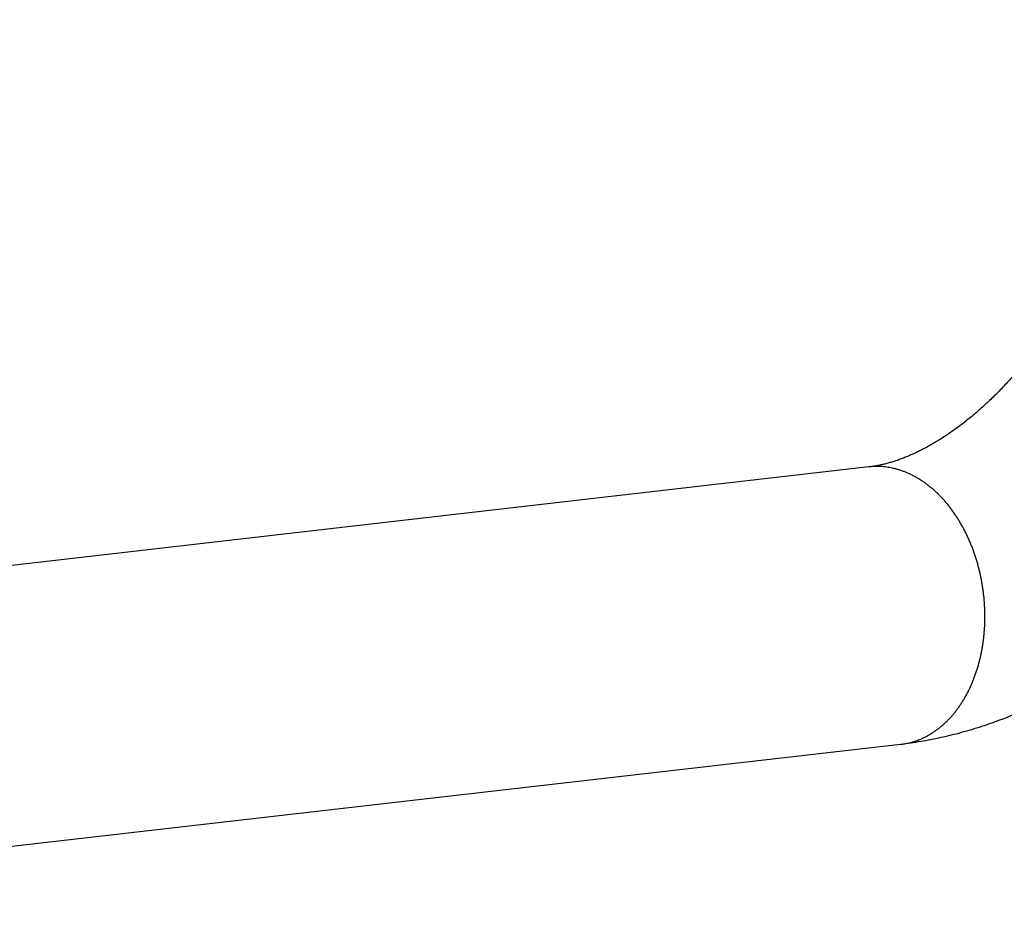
# Model space of a CAD drawing. Header units: millimetres. Extents: x 160 to 318, y 73 to 291.
# Tile 19 of 129: x 175 to 184, y 91 to 99. Entities that reach past the tile are written whole.
import ezdxf

# ---------------------------------------------------------------- set-up
doc = ezdxf.new("R2010")
doc.units = ezdxf.units.MM
doc.header["$LTSCALE"] = 30.734
doc.layers.get('0').update_dxf_attribs({"linetype": 'CONTINUOUS'})

msp = doc.modelspace()

# ---------------------------------------------------------------- linework, layer by layer
at = {"color": 7, "linetype": 'Continuous'}
for p, q in [((182.827, 94.9079), (169.0529, 93.3259)), ((183.1236, 92.3248), (169.3495, 90.7429))]:
    msp.add_line(p, q, dxfattribs=at)
for points, knots in [([(185.4098, 99.0718), (185.4098, 99.0489), (185.4095, 99.0028), (185.4078, 98.9333), (185.405, 98.8631), (185.4011, 98.7923), (185.3961, 98.721), (185.39, 98.6491), (185.3827, 98.5766), (185.3742, 98.5038), (185.3646, 98.4305), (185.3538, 98.3569), (185.3419, 98.2829), (185.3288, 98.2087), (185.3146, 98.1343), (185.2992, 98.0598), (185.2827, 97.9851), (185.265, 97.9104), (185.2462, 97.8357), (185.2263, 97.7611), (185.2053, 97.6866), (185.1832, 97.6122), (185.16, 97.5381), (185.1357, 97.4642), (185.1103, 97.3907), (185.0839, 97.3175), (185.0565, 97.2447), (185.0281, 97.1724), (184.9988, 97.1006), (184.9684, 97.0294), (184.9371, 96.9589), (184.905, 96.889), (184.8719, 96.8197), (184.838, 96.7513), (184.8032, 96.6837), (184.7677, 96.6169), (184.7314, 96.551), (184.6943, 96.486), (184.6565, 96.422), (184.6181, 96.3591), (184.579, 96.2971), (184.5393, 96.2363), (184.4991, 96.1766), (184.4583, 96.118), (184.417, 96.0607), (184.3752, 96.0045), (184.333, 95.9496), (184.2905, 95.896), (184.2475, 95.8437), (184.2043, 95.7927), (184.1608, 95.7431), (184.117, 95.6948), (184.0731, 95.648), (184.029, 95.6025), (183.9848, 95.5585), (183.9405, 95.5159), (183.8962, 95.4747), (183.8518, 95.4351), (183.8075, 95.3968), (183.7633, 95.3601), (183.7191, 95.3248), (183.6751, 95.2909), (183.6313, 95.2586), (183.5877, 95.2277), (183.5443, 95.1983), (183.5013, 95.1704), (183.4585, 95.1439), (183.416, 95.1188), (183.3739, 95.0952), (183.3321, 95.073), (183.2908, 95.0522), (183.2498, 95.0328), (183.2093, 95.0148), (183.1692, 94.9982), (183.1296, 94.9829), (183.0904, 94.9689), (183.0517, 94.9563), (183.0134, 94.945), (182.9755, 94.935), (182.938, 94.9262), (182.9008, 94.9187), (182.8638, 94.9125), (182.8392, 94.9093), (182.827, 94.9079)], [0, 0, 0, 0, 0.068767, 0.138298, 0.208575, 0.279407, 0.350936, 0.423157, 0.495903, 0.569266, 0.643226, 0.717625, 0.792523, 0.867904, 0.943641, 1.019764, 1.096254, 1.173008, 1.25003, 1.327297, 1.404732, 1.482318, 1.560024, 1.637798, 1.715605, 1.793406, 1.871173, 1.948855, 2.026407, 2.103819, 2.181033, 2.257991, 2.334707, 2.411112, 2.487141, 2.562823, 2.638089, 2.712861, 2.787185, 2.860993, 2.934197, 3.00685, 3.078899, 3.150239, 3.220932, 3.290939, 3.360142, 3.428605, 3.496312, 3.563132, 3.629124, 3.694303, 3.758522, 3.821835, 3.884288, 3.945724, 4.006185, 4.065752, 4.124259, 4.181739, 4.238299, 4.293776, 4.34819, 4.40167, 4.45406, 4.505377, 4.555754, 4.605056, 4.653299, 4.700608, 4.746882, 4.792146, 4.8365, 4.879884, 4.922333, 4.963907, 5.00461, 5.044509, 5.083673, 5.122189, 5.160131, 5.197562, 5.234541, 5.234541, 5.234541, 5.234541]), ([(188.0098, 99.0718), (188.0098, 99.0318), (188.0091, 98.9518), (188.006, 98.8315), (188.0008, 98.7109), (187.9936, 98.59), (187.9844, 98.4689), (187.9731, 98.3477), (187.9598, 98.2265), (187.9445, 98.1052), (187.9272, 97.984), (187.9079, 97.8628), (187.8867, 97.7418), (187.8636, 97.621), (187.8385, 97.5004), (187.8115, 97.38), (187.7827, 97.26), (187.7519, 97.1403), (187.7193, 97.0211), (187.6849, 96.9023), (187.6486, 96.784), (187.6105, 96.6663), (187.5706, 96.5491), (187.5289, 96.4326), (187.4855, 96.3168), (187.4402, 96.2016), (187.3933, 96.0873), (187.3447, 95.9738), (187.2943, 95.8611), (187.2422, 95.7493), (187.1885, 95.6384), (187.1332, 95.5286), (187.0762, 95.4198), (187.0176, 95.3121), (186.9574, 95.2055), (186.8956, 95.1), (186.8322, 94.9958), (186.7673, 94.8929), (186.701, 94.7912), (186.6331, 94.6909), (186.5637, 94.5921), (186.4929, 94.4947), (186.4206, 94.3987), (186.347, 94.3044), (186.272, 94.2117), (186.1956, 94.1206), (186.118, 94.0312), (186.039, 93.9435), (185.9588, 93.8577), (185.8774, 93.7738), (185.7948, 93.6917), (185.7111, 93.6116), (185.6263, 93.5336), (185.5404, 93.4575), (185.4535, 93.3837), (185.3657, 93.3119), (185.2769, 93.2424), (185.1873, 93.1752), (185.097, 93.1102), (185.0058, 93.0476), (184.9141, 92.9874), (184.8217, 92.9296), (184.7287, 92.8743), (184.6353, 92.8214), (184.5414, 92.7711), (184.4472, 92.7233), (184.3528, 92.6781), (184.258, 92.6354), (184.1632, 92.5954), (184.0682, 92.5579), (183.9731, 92.523), (183.8781, 92.4907), (183.7831, 92.461), (183.6883, 92.4338), (183.5936, 92.4093), (183.4991, 92.3873), (183.4049, 92.3678), (183.311, 92.3509), (183.2173, 92.3364), (183.1548, 92.3284), (183.1236, 92.3248)], [0, 0, 0, 0, 0.119918, 0.240188, 0.360836, 0.482039, 0.603461, 0.725175, 0.847217, 0.969398, 1.091866, 1.214562, 1.337373, 1.46044, 1.583636, 1.706912, 1.830393, 1.953932, 2.077534, 2.201237, 2.324963, 2.448713, 2.572479, 2.696236, 2.819955, 2.94363, 3.067261, 3.19077, 3.314196, 3.437544, 3.560666, 3.683687, 3.806557, 3.929152, 4.051611, 4.173825, 4.295734, 4.417474, 4.538853, 4.659918, 4.780778, 4.901138, 5.021194, 5.141009, 5.260161, 5.379037, 5.497554, 5.615378, 5.732892, 5.849898, 5.96621, 6.082165, 6.197446, 6.312041, 6.426224, 6.539559, 6.652216, 6.764405, 6.875574, 6.986072, 7.096045, 7.20485, 7.31298, 7.420535, 7.52682, 7.632411, 7.737393, 7.841073, 7.944018, 8.04634, 8.147422, 8.247698, 8.347361, 8.445948, 8.543626, 8.64073, 8.737021, 8.832283, 8.92702, 9.021246, 9.021246, 9.021246, 9.021246])]:
    msp.add_open_spline(points, degree=3, knots=knots, dxfattribs=at)
at = {"color": 9, "linetype": 'Continuous'}
for points, knots in [([(183.1349, 94.8719), (183.1255, 94.8752), (183.1067, 94.8814), (183.0782, 94.8895), (183.0495, 94.8963), (183.0208, 94.902), (182.9921, 94.9064), (182.9634, 94.9096), (182.9346, 94.9116), (182.9059, 94.9124), (182.8773, 94.9119), (182.851, 94.9103), (182.8342, 94.9087), (182.827, 94.9079)], [0, 0, 0, 0, 0.0298597, 0.0594887, 0.0889065, 0.1181339, 0.1471928, 0.1761063, 0.2048981, 0.2335929, 0.262216, 0.290793, 0.3126673, 0.3126673, 0.3126673, 0.3126673]), ([(183.1236, 92.3248), (183.1258, 92.3251), (183.1375, 92.3265), (183.1586, 92.3296), (183.1867, 92.335), (183.2146, 92.3416), (183.2422, 92.3494), (183.2697, 92.3584), (183.2968, 92.3686), (183.3236, 92.38), (183.3501, 92.3925), (183.3763, 92.4063), (183.4021, 92.4211), (183.4274, 92.4371), (183.4523, 92.4543), (183.4768, 92.4725), (183.5008, 92.4918), (183.5243, 92.5122), (183.5473, 92.5336), (183.5697, 92.5561), (183.5916, 92.5795), (183.6129, 92.6039), (183.6336, 92.6293), (183.6536, 92.6557), (183.673, 92.6829), (183.6918, 92.7111), (183.7099, 92.74), (183.7272, 92.7699), (183.7439, 92.8005), (183.7598, 92.8319), (183.775, 92.864), (183.7894, 92.8969), (183.8031, 92.9304), (183.816, 92.9646), (183.828, 92.9994), (183.8393, 93.0348), (183.8497, 93.0707), (183.8593, 93.1072), (183.8681, 93.1441), (183.8761, 93.1815), (183.8831, 93.2193), (183.8893, 93.2575), (183.8947, 93.296), (183.8992, 93.3348), (183.9028, 93.3739), (183.9055, 93.4132), (183.9073, 93.4527), (183.9083, 93.4923), (183.9084, 93.5321), (183.9076, 93.572), (183.9059, 93.6119), (183.9033, 93.6518), (183.8998, 93.6917), (183.8955, 93.7315), (183.8903, 93.7711), (183.8842, 93.8107), (183.8773, 93.8501), (183.8695, 93.8892), (183.8608, 93.9281), (183.8513, 93.9666), (183.841, 94.0049), (183.8299, 94.0428), (183.818, 94.0803), (183.8052, 94.1173), (183.7917, 94.1539), (183.7774, 94.1899), (183.7623, 94.2254), (183.7465, 94.2604), (183.73, 94.2947), (183.7127, 94.3284), (183.6948, 94.3614), (183.6761, 94.3937), (183.6568, 94.4252), (183.6369, 94.456), (183.6163, 94.486), (183.5951, 94.5152), (183.5734, 94.5435), (183.551, 94.571), (183.5281, 94.5975), (183.5047, 94.6231), (183.4808, 94.6478), (183.4564, 94.6714), (183.4316, 94.6941), (183.4063, 94.7158), (183.3806, 94.7364), (183.3545, 94.7559), (183.3281, 94.7744), (183.3013, 94.7918), (183.2742, 94.808), (183.2469, 94.8232), (183.2192, 94.8371), (183.1914, 94.85), (183.1633, 94.8616), (183.1444, 94.8686), (183.1349, 94.8719)], [0, 0, 0, 0, 0.006684, 0.035247, 0.063842, 0.092496, 0.121233, 0.150079, 0.179057, 0.208192, 0.237506, 0.26702, 0.296755, 0.326729, 0.35696, 0.387465, 0.418257, 0.449351, 0.480757, 0.512487, 0.544549, 0.576951, 0.609697, 0.642792, 0.676239, 0.71004, 0.744194, 0.7787, 0.813556, 0.848758, 0.884301, 0.920178, 0.956383, 0.992908, 1.029743, 1.066877, 1.104301, 1.142003, 1.179968, 1.218185, 1.25664, 1.295317, 1.334201, 1.373277, 1.412528, 1.451937, 1.491488, 1.531163, 1.570944, 1.610813, 1.650752, 1.690742, 1.730766, 1.770804, 1.810837, 1.850847, 1.890816, 1.930724, 1.970555, 2.010288, 2.049907, 2.089394, 2.128731, 2.167902, 2.206891, 2.24568, 2.284254, 2.322599, 2.3607, 2.398544, 2.436117, 2.473407, 2.510403, 2.547093, 2.583469, 2.619522, 2.655244, 2.690627, 2.725668, 2.760361, 2.794702, 2.828691, 2.862326, 2.895608, 2.92854, 2.961124, 2.993365, 3.025271, 3.056848, 3.088107, 3.119058, 3.149714, 3.180089, 3.210198, 3.210198, 3.210198, 3.210198])]:
    msp.add_open_spline(points, degree=3, knots=knots, dxfattribs=at)

doc.saveas('drawing.dxf')
